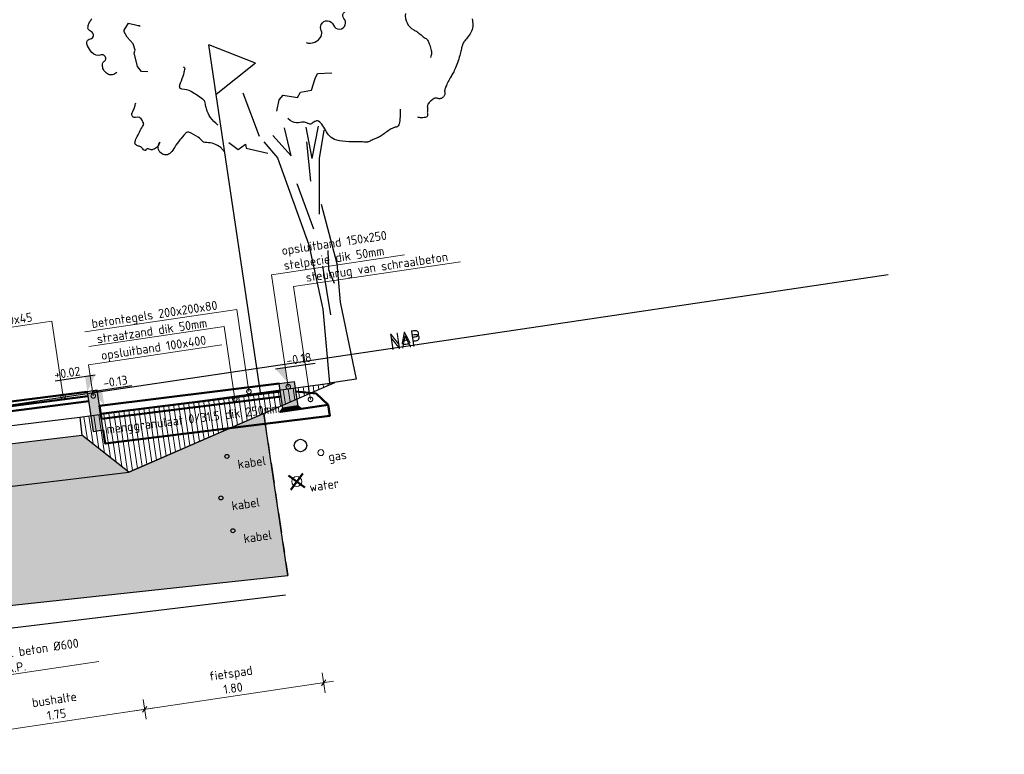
# Model space of a CAD drawing. Header units: metres. Extents: x 0 to 269924, y 0 to 933292.
# Tile 18 of 247: x 133884.04 to 133893.84, y 465777.38 to 465784.7. Entities that reach past the tile are written whole.
import ezdxf
from ezdxf import colors
from ezdxf.entities.mleader import LeaderData, LeaderLine
from ezdxf.lldxf.tags import DXFTag
from ezdxf.math import Vec2, Vec3

# ---------------------------------------------------------------- set-up
doc = ezdxf.new("R2010")
doc.units = ezdxf.units.M
doc.linetypes.add('AL-NAP_LIJN', pattern=[15.25, 12, -1.5, 0.25, -1.5])
doc.linetypes.add('XX-AFBREEK', pattern=[7, 4, -1, 1, -1])
for name, color, linetype, lineweight, true_color in [('B-OI-KL-GAS_LD-G', 40, 'KL-GAS-LD-N', 18, 0xffbf00), ('B-OI-KL-WATER-G', 5, 'KL-WATER-N', 18, 0x0000ff), ('B-WE-OG-TERREIN_ERF-SD', 150, 'Continuous', 25, 0x007fff), ('V-WE-KL-WATER-GD', 5, 'KL-WATER-V', 50, 0x0000ff)]:
    doc.layers.add(name, color=color, linetype=linetype, lineweight=lineweight, true_color=true_color)
for name, color, linetype, lineweight in [('B-WE-GR-BOOM-SD', 253, 'Continuous', 25), ('B-WE-GW-AFBREEKLIJN-GD', 7, 'XX-AFBREEK', 25), ('B-WE-GW-GROND-AD-50', 253, 'Continuous', 18), ('B-WE-KL-T18', 10, 'Continuous', 18), ('B-WE-MO-BODEM-AD-50', 253, 'Continuous', 18), ('B-WE-VH-VERHARDING-GD', 253, 'Continuous', 25), ('B-WE-VH-VERHARDING_FUNDERING-AD-50', 253, 'Continuous', 18), ('N-WE-RI-T18', 10, 'Continuous', 18), ('N-WE-VH-KANTOPSLUITING_OPSLUITBAND-SD', 150, 'Continuous', 25), ('N-WE-VH-M', 7, 'Continuous', 18), ('N-WE-VH-VERHARDING-GD', 7, 'Continuous', 50), ('N-WE-VH-VERHARDING-T18', 10, 'Continuous', 18), ('X-XX-AL-NAP-GD', 7, 'AL-NAP_LIJN', 25), ('X-XX-AL-NAP-T25', 7, 'Continuous', 25), ('X-XX-AL-PEILMAAT-SD', 7, 'Continuous', 25)]:
    doc.layers.add(name, color=color, linetype=linetype, lineweight=lineweight)
doc.layers.add('X-XX-AL-HULPLIJN-GD', color=30, linetype='Continuous', lineweight=25, plot=False)
doc.styles.add('NLCS-ISO', font='NLCS-ISO.ttf')
doc.styles.add('NLCS-ISO-M200-T18', font='NLCS-ISO.ttf', dxfattribs={"height": 0.36})
doc.styles.add('NLCS-ISO-M50-T18', font='NLCS-ISO.ttf', dxfattribs={"height": 0.09})
doc.styles.add('NLCS-ISO-M50-T25', font='NLCS-ISO.ttf', dxfattribs={"height": 0.125})
doc.styles.get("Standard").update_dxf_attribs({"font": 'romand.shx'})
tags = doc.linetypes.add('KL-GAS-LD-N', pattern='A,4,-1,[69,NLCS.SHX,S=0.5,R=0,X=0,Y=0],-1,4,-1,["L",Standard,S=1,R=0,X=0.25,Y=-0.5],-2', length=13).pattern_tags.tags
tags[18] = DXFTag(74, 10)
doc.linetypes.add('KL-WATER-N', pattern='A,7,-0.5,[168,NLCS.SHX,S=0.75,R=0,X=0.75,Y=0],-2', length=9.5)
doc.linetypes.add('KL-WATER-V', pattern='A,3.5,[24,NLCS.SHX,S=0.5,R=0,X=0,Y=0],3.5,-0.5,[168,NLCS.SHX,S=0.75,R=0,X=0.75,Y=0],-2', length=9.5)
doc.dimstyles.new('NLCS-M50-T18-SCHRAP_L2_H2', dxfattribs={"dimscale": 0.05, "dimtxt": 2.5, "dimasz": 1.008, "dimexe": 2, "dimexo": 2, "dimgap": 0.7, "dimtad": 1, "dimzin": 0, "dimdsep": 46, "dimtxsty": 'NLCS-ISO-M50-T18', "dimblk": 'OBLIQUE', "dimcen": 0, "dimdle": 2, "dimclrd": 256, "dimclre": 256, "dimclrt": 10, "dimazin": 0, "dimtfac": 1, "dimtdec": 3, "dimtofl": 0, "dimtmove": 0, "dimatfit": 3, "dimldrblk": 'OBLIQUE', "dimfxl": 2, "dimfxlon": 1, "dimtfillclr": 256, "dimtolj": 1, "dimtzin": 0, "dimlwd": -1, "dimlwe": -1, "dimarcsym": 0})

# ---------------------------------------------------------------- blocks, each defined once
blk = doc.blocks.new('SGR-BOOM_S01_I_ZIJ-D')
for p, q in [((-0.078, 3.821), (-0.118, 4.301)), ((0.263, 3.725), (0.24, 4.255)), ((-0.078, 3.821), (-0.325, 4.198)), ((0.263, 3.725), (0.447, 4.244)), ((0.381, 3.711), (0.528, 4.163)), ((-0.048, 3.356), (0.113, 2.572)), ((0.297, 2.179), (0.263, 1.868)), ((0.171, 1.937), (0.182, 1.119)), ((0.263, 1.868), (0.321, 1.626)), ((0.445, 0), (0, 0))]:
    blk.add_line(p, q)
for points in [[(-2.73, 5.619, -0.13726), (-2.808, 5.588, -0.181103), (-2.871, 5.604, -0.101937), (-2.929, 5.665, -0.1217), (-2.95, 5.732, -0.031179), (-2.95, 5.764, -0.041415), (-2.947, 5.788, -0.247446), (-2.917, 5.824, 0.211909), (-2.88, 5.862, 0.57629), (-2.944, 5.94, -0.298213), (-3.091, 6.005, -0.072479), (-3.146, 6.125, -0.144881), (-3.146, 6.191, -0.371124), (-3.083, 6.232, 0.387334), (-3.023, 6.273, 0.34255), (-3.06, 6.356, -0.37139), (-3.092, 6.436, -0.006859), (-3.083, 6.46, -0.038546), (-3.081, 6.464, -0.020688), (-3.072, 6.479, -0.008761), (-3.05, 6.511, -0.042179), (-3.011, 6.554, -0.0657)], [(2.147, 5.88, 0.311295), (2.241, 5.59, 0.013408), (2.271, 5.568, -0.0379), (2.282, 5.56, -0.010602), (2.339, 5.504, -0.026927), (2.36, 5.48, -0.023313), (2.369, 5.467, 0.018302), (2.381, 5.452, 0.109191), (2.408, 5.428, -0.114091), (2.435, 5.405, -0.07496), (2.444, 5.388, -0.022301), (2.463, 5.324, -0.043297), (2.477, 5.23, -0.053082), (2.475, 5.152, -0.073734), (2.469, 5.134, -0.032843), (2.449, 5.096)], [(0.446, 5.644, 0.171526), (0.588, 5.631, 0.171526), (0.707, 5.709, 0.239798), (0.724, 5.804, -0.227236), (0.739, 5.905, -0.666529), (0.937, 5.864, 0.726468), (1.131, 5.84, 0.263269), (1.123, 5.95, -0.359589), (1.131, 6.035, -0.135967), (1.21, 6.08, 0.095213), (1.327, 6.133, 0.060587), (1.436, 6.233, 0.057857), (1.522, 6.362)], [(-1.203, 4.507, -0.072887), (-1.303, 4.649, -0.080286), (-1.35, 4.8, -0.058621), (-1.353, 4.881, 0.116876), (-1.359, 4.922, 0.104083), (-1.391, 4.971, 0.026813), (-1.558, 5.119, 0.129639), (-1.703, 5.182, -0.416389), (-1.736, 5.228, -0.105912), (-1.712, 5.289, 0.043591), (-1.638, 5.426, 0.004224), (-1.607, 5.497, 0.029199), (-1.604, 5.508, 0.213879), (-1.605, 5.518, 0.069343), (-1.624, 5.541)], [(-1.166, 4.055, 0.036784), (-1.192, 4.108, 0.072313), (-1.21, 4.132, 0.068127), (-1.316, 4.208, 0.075473), (-1.426, 4.246, 0.033705), (-1.447, 4.249, -0.057462), (-1.46, 4.251, -0.197945), (-1.493, 4.278, 0.082036), (-1.555, 4.356, 0.052126), (-1.697, 4.459, 0.251473), (-1.736, 4.461, 0.059835), (-1.756, 4.447, 0.010142), (-1.863, 4.354, 0.038399), (-1.963, 4.248, -0.049754), (-2.042, 4.168, -0.415767), (-2.203, 4.183, -0.365967), (-2.201, 4.362, -0.002133), (-2.196, 4.368, -0.07961), (-2.195, 4.368, -0.7436), (-2.195, 4.367, -0.008654), (-2.208, 4.342, -0.121887), (-2.25, 4.296, -0.089292), (-2.327, 4.262, -0.250646), (-2.385, 4.277, 0.317592), (-2.434, 4.284, 0.160208), (-2.446, 4.271, -0.29699), (-2.455, 4.266, -0.277841), (-2.48, 4.283, 0.117864), (-2.523, 4.335, 0.060549), (-2.569, 4.361, -0.10853), (-2.593, 4.379, -0.137156), (-2.604, 4.401, -0.124668), (-2.602, 4.428, -0.068553), (-2.58, 4.473, -0.015893), (-2.457, 4.647, -0.012888), (-2.43, 4.68, 0.027707), (-2.418, 4.696, 0.193486), (-2.416, 4.708, 0.035542), (-2.431, 4.769, 0.359392), (-2.532, 4.832, -0.590523), (-2.583, 4.902, -0.035503), (-2.554, 4.953, 0.029287), (-2.519, 5.015, 0.006452), (-2.506, 5.042, 0.006358), (-2.493, 5.071)]]:
    blk.add_lwpolyline(points, format="xyb")
at = {"flags": 128}
for points in [[(-2.221, 5.549), (-2.326, 5.57), (-2.376, 5.66), (-2.396, 5.894), (-2.374, 5.937), (-2.391, 6.047), (-2.473, 6.17), (-2.511, 6.262), (-2.509, 6.292), (-2.417, 6.396), (-2.265, 6.334), (-2.249, 6.332), (-2.235, 6.319)], [(-0.203, 4.589), (-0.136, 4.773), (-0.057, 4.835), (0.169, 4.763), (0.233, 4.843), (0.417, 4.85), (0.509, 5.032), (0.556, 5.111), (0.793, 5.087)], [(-0.549, 4.218), (-0.712, 4.969)], [(-1.067, 4.195), (-0.93, 4.058), (-0.793, 4.127), (-0.793, 4.058), (-0.449, 3.92)], [(-0.491, 4.121), (-0.303, 3.821), (-0.003, 2.319), (0.072, 1.229), (0, 0)], [(0.185, 3.361), (0.218, 4.013)], [(0.25, 2.798), (0.381, 3.711)], [(0.298, 2.957), (0.411, 1.943), (0.373, 1.304), (0.445, 0)]]:
    blk.add_lwpolyline(points, dxfattribs=at)
for points in [[(3.229, 5.627), (3.228, 5.603), (3.227, 5.578), (3.225, 5.552), (3.222, 5.527), (3.217, 5.502), (3.21, 5.477), (3.2, 5.453), (3.188, 5.43), (3.173, 5.408), (3.156, 5.387), (3.138, 5.367), (3.119, 5.349), (3.101, 5.332), (3.084, 5.316), (3.068, 5.301), (3.054, 5.288), (3.042, 5.276), (3.032, 5.265), (3.023, 5.254), (3.015, 5.243), (3.008, 5.232), (3.002, 5.22), (2.995, 5.208), (2.989, 5.194), (2.983, 5.178), (2.977, 5.162), (2.97, 5.144), (2.963, 5.124), (2.954, 5.103), (2.945, 5.08), (2.934, 5.055), (2.922, 5.029), (2.908, 5.001), (2.894, 4.973), (2.879, 4.945), (2.864, 4.918), (2.849, 4.891), (2.834, 4.866), (2.82, 4.844), (2.807, 4.823), (2.795, 4.806), (2.782, 4.79), (2.771, 4.775), (2.759, 4.76), (2.747, 4.746), (2.735, 4.73), (2.722, 4.714), (2.708, 4.696), (2.694, 4.677), (2.68, 4.657), (2.666, 4.637), (2.653, 4.617), (2.641, 4.598), (2.63, 4.581), (2.621, 4.565), (2.614, 4.551), (2.608, 4.54), (2.605, 4.53), (2.602, 4.521), (2.6, 4.513), (2.599, 4.506), (2.599, 4.499), (2.599, 4.492), (2.598, 4.484), (2.598, 4.476), (2.596, 4.468), (2.595, 4.46), (2.592, 4.452), (2.588, 4.444), (2.583, 4.436), (2.576, 4.428), (2.568, 4.421), (2.558, 4.414), (2.548, 4.409), (2.537, 4.404), (2.525, 4.4), (2.514, 4.397), (2.503, 4.396), (2.493, 4.396), (2.484, 4.399), (2.476, 4.402), (2.469, 4.406), (2.461, 4.41), (2.453, 4.414), (2.444, 4.416), (2.433, 4.417), (2.421, 4.416), (2.408, 4.413), (2.392, 4.407), (2.376, 4.399), (2.36, 4.39), (2.343, 4.38), (2.328, 4.37), (2.315, 4.359), (2.303, 4.348), (2.294, 4.337), (2.288, 4.327), (2.283, 4.318), (2.28, 4.308), (2.278, 4.299), (2.277, 4.29), (2.276, 4.28), (2.275, 4.27), (2.274, 4.26), (2.272, 4.25), (2.27, 4.239), (2.268, 4.228), (2.266, 4.217), (2.264, 4.207), (2.263, 4.196), (2.262, 4.186), (2.262, 4.176), (2.263, 4.167), (2.262, 4.158), (2.261, 4.151), (2.258, 4.144), (2.253, 4.138), (2.245, 4.133), (2.233, 4.129), (2.218, 4.127), (2.199, 4.127), (2.179, 4.127), (2.158, 4.129), (2.138, 4.132), (2.12, 4.137), (2.105, 4.142), (2.094, 4.149)], [(1.828, 4.321), (1.827, 4.311), (1.824, 4.291), (1.819, 4.265), (1.813, 4.234), (1.806, 4.201), (1.799, 4.167), (1.79, 4.135), (1.782, 4.108), (1.773, 4.085), (1.764, 4.068), (1.755, 4.056), (1.745, 4.048), (1.736, 4.042), (1.727, 4.039), (1.718, 4.038), (1.709, 4.037), (1.7, 4.037), (1.691, 4.036), (1.681, 4.035), (1.671, 4.033), (1.659, 4.03), (1.647, 4.027), (1.632, 4.021), (1.615, 4.014), (1.596, 4.006), (1.576, 3.995), (1.554, 3.984), (1.531, 3.973), (1.509, 3.961), (1.487, 3.95), (1.466, 3.94), (1.448, 3.931), (1.431, 3.924), (1.416, 3.918), (1.403, 3.913), (1.391, 3.91), (1.379, 3.907), (1.366, 3.904), (1.354, 3.901), (1.34, 3.897), (1.325, 3.893), (1.308, 3.888), (1.291, 3.883), (1.274, 3.878), (1.258, 3.873), (1.243, 3.869), (1.229, 3.865), (1.217, 3.863), (1.208, 3.861), (1.2, 3.861), (1.192, 3.862), (1.182, 3.864), (1.17, 3.867), (1.152, 3.871), (1.129, 3.876), (1.098, 3.882), (1.059, 3.888), (1.014, 3.895), (0.963, 3.904), (0.91, 3.913), (0.857, 3.925), (0.805, 3.937), (0.756, 3.951), (0.713, 3.968), (0.677, 3.986), (0.648, 4.006), (0.625, 4.027), (0.606, 4.051), (0.59, 4.075), (0.577, 4.101), (0.565, 4.128), (0.554, 4.156), (0.542, 4.184), (0.53, 4.213), (0.517, 4.24), (0.503, 4.265), (0.489, 4.288), (0.475, 4.307), (0.46, 4.322), (0.444, 4.331), (0.428, 4.335), (0.413, 4.334), (0.397, 4.329), (0.381, 4.322), (0.365, 4.314), (0.35, 4.306), (0.336, 4.3), (0.322, 4.297), (0.309, 4.298), (0.297, 4.303), (0.285, 4.31), (0.272, 4.318), (0.258, 4.327), (0.242, 4.335), (0.224, 4.342), (0.204, 4.346), (0.18, 4.347), (0.154, 4.347), (0.126, 4.348), (0.095, 4.352), (0.063, 4.362), (0.029, 4.378), (-0.005, 4.405), (-0.04, 4.444)]]:
    blk.add_lwpolyline(points)
blk = doc.blocks.new('SOG-ERFGRENS_RECHTS-D')
for p, q in [((0.433, 3.25), (0, 3.5)), ((0, 3), (0, 3.5)), ((0.433, 3.25), (0, 3)), ((0, 0), (0, 3))]:
    blk.add_line(p, q)
blk = doc.blocks.new('PROFIEL 12')
at = {"layer": 'B-WE-GW-GROND-AD-50'}
h = blk.add_hatch(dxfattribs=at)
h.set_pattern_fill('AGW-GROND_TEELAARDE-SO', color=256, scale=0.05, angle=-8.45277, pattern_type=2)
h.set_pattern_definition([(90, (836.693523, -411.20109), (-0.05, 3e-17), [])])
h.paths.add_polyline_path([(12.6078, -0.8374), (13.0094, -0.3998), (13.0035, -0.2606), (12.9097, -0.2606), (12.9097, -0.2184), (11.8331, -0.2), (9.8644, -0.2)])
h.paths.add_polyline_path([(24.3254, -0.25), (21.7654, -0.22), (21.7604, -0.3999), (22.1687, -0.8314)])
at = {"layer": 'B-WE-MO-BODEM-AD-50'}
h = blk.add_hatch(dxfattribs=at)
h.set_pattern_fill('AMO-BODEM_ZAND-SO', color=256, scale=0.05, pattern_type=2)
h.set_pattern_definition([(37.499999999, (-135680.35612, -466814.10127), (-0.003149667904, 0.096341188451), [0, -0.076, 0, -0.085, 0, -0.08125]), (7.5, (-135680.35612, -466814.10127), (0.088488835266, 0.14110730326), [0, -0.041, 0, -0.0685, 0, -0.02625]), (327.499999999, (-135680.41762, -466814.10127), (0.155707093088, 0.000282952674), [0, -0.025, 0, -0.09, 0, -0.1175]), (317.5, (-135680.41762, -466814.10127), (0.15030633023, 0.043883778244), [0, -0.0125, 0, -0.059, 0, -0.0675])])
h.paths.add_polyline_path([(14.8878, -0.7398), (12.6078, -0.8374), (11.2361, -0.5187), (11.2361, -2.296), (16.7498, -1.8076), (23.5802, -2.0817), (23.5802, -0.4509), (22.1687, -0.8314), (19.9417, -0.7698), (17.4107, -0.7001)])
at = {"layer": 'B-WE-VH-VERHARDING_FUNDERING-AD-50'}
h = blk.add_hatch(dxfattribs=at)
h.set_pattern_fill('AVH-FUNDERING_02-SO', color=256, scale=0.25, pattern_type=2)
h.set_pattern_definition([(360, (-2320.98823, -282.56827), (0.25, 0.25), [0.03125, -0.21875]), (90, (-2320.98823, -282.56827), (-0.25, 0.25), [0.03125, -0.21875]), (135, (-2320.95698, -282.56827), (-0.25, 5e-12), [0.044194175, -0.309359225]), (360, (-2320.95698, -282.42765), (0.25, 0.25), [0.03125, -0.21875]), (45, (-2320.94136, -282.44327), (5e-12, 0.25), [0.022097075, -0.3314563]), (135, (-2320.94136, -282.44327), (-0.25, 5e-12), [0.022097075, -0.3314563]), (360, (-2320.86323, -282.36515), (0.25, 0.25), [0.044194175, -0.205805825]), (45, (-2320.86323, -282.36515), (5e-12, 0.25), [0.03125, -0.3223034]), (135, (-2320.81904, -282.36515), (-0.25, 5e-12), [0.03125, -0.3223034]), (90, (-2320.81636, -282.50577), (-0.25, 0.25), [0.03125, -0.21875]), (45, (-2320.81636, -282.50577), (5e-12, 0.25), [0.022097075, -0.3314563]), (135, (-2320.80073, -282.49015), (-0.25, 5e-12), [0.022097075, -0.3314563]), (360, (-2320.95698, -282.50577), (0.25, 0.25), [0.015625, -0.209375]), (360, (-2320.76948, -282.44327), (0.25, 0.25), [0.015625, -0.209375]), (90, (-2320.8476, -282.41202), (-0.25, 0.25), [0.015625, -0.209375]), (135, (-2320.81636, -282.55265), (-0.25, 5e-12), [0.022097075, -0.3314563]), (135, (-2320.92573, -282.38077), (-0.25, 5e-12), [0.022097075, -0.3314563]), (45, (-2320.87104, -282.48624), (5e-12, 0.25), [0.022097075, -0.3314563]), (90, (-2320.9023, -282.53702), (-0.25, 0.25), [0.00390625, -0.24609375]), (90, (-2320.89057, -282.43155), (-0.25, 0.25), [0.00390625, -0.24609375]), (90, (-2320.77339, -282.38859), (-0.25, 0.25), [0.00390625, -0.24609375]), (90, (-2320.76948, -282.5214), (-0.25, 0.25), [0.00390625, -0.24609375])])
h.paths.add_polyline_path([(17.4132, -0.28), (14.8755, -0.3199), (13.0094, -0.3998), (12.6078, -0.8374), (14.8878, -0.7398), (17.4107, -0.7001), (19.9417, -0.7698), (22.1687, -0.8314), (21.7604, -0.3999), (19.9533, -0.3499)])
for centre, radius in [((23.8954, -0.82), 0.0625), ((23.1554, -0.82), 0.02), ((23.0354, -1.22), 0.02), ((23.1054, -1.56), 0.02)]:
    blk.add_circle(centre, radius)
at = {"layer": 'B-OI-KL-GAS_LD-G'}
blk.add_circle((24.0854, -0.92), 0.03, dxfattribs=at)
at = {"layer": 'B-OI-KL-WATER-G'}
blk.add_circle((23.8054, -1.17), 0.05, dxfattribs=at)
blk.add_circle((23.8054, -1.17), 0.05, dxfattribs=at)
blk.add_circle((23.8054, -1.17), 0.05, dxfattribs=at)
at = {"layer": 'B-WE-GW-AFBREEKLIJN-GD', "ltscale": 0.05}
blk.add_lwpolyline([(23.5802, -0.4509), (23.5802, -2.0817)], dxfattribs=at)
at = {"layer": 'B-WE-VH-VERHARDING-GD'}
for points in [[(13.0017, -0.22), (14.8702, -0.14), (17.4142, -0.1), (19.9582, -0.17), (21.7654, -0.22)], [(13.0094, -0.3998), (14.8755, -0.3199), (17.4132, -0.28), (19.9533, -0.3499), (21.7604, -0.3999)], [(21.7654, -0.22), (21.7604, -0.3999)], [(21.7654, -0.22), (24.3254, -0.25)], [(22.1687, -0.8314), (24.3254, -0.25)], [(22.1687, -0.8314), (21.7604, -0.3999)], [(12.6078, -0.8374), (14.8878, -0.7398), (17.4107, -0.7001), (19.9417, -0.7698), (22.1687, -0.8314)]]:
    blk.add_lwpolyline(points, dxfattribs=at)
at = {"layer": 'V-WE-KL-WATER-GD'}
for points in [[(23.7347, -1.2407), (23.8761, -1.0993)], [(23.8761, -1.2407), (23.7347, -1.0993)]]:
    blk.add_lwpolyline(points, dxfattribs=at)
at = {"layer": 'X-XX-AL-HULPLIJN-GD'}
for points in [[(12.6078, -0.8374), (11.2361, -0.5187), (11.2361, -2.296), (16.7498, -1.8076), (23.5802, -2.0817), (23.5802, -0.4509), (22.1687, -0.8314)], [(11.269, -2.296), (14.9288, -2.1393), (17.4024, -2.1004), (19.9032, -2.1692), (23.5294, -2.2696)]]:
    blk.add_lwpolyline(points, dxfattribs=at)
at = {"layer": 'X-XX-AL-NAP-GD'}
blk.add_lwpolyline([(29.9287, 0), (4.6947, 0)], dxfattribs=at)
at = {"layer": 'B-WE-GR-BOOM-SD', "xscale": 0.6, "yscale": 0.6, "zscale": 0.5}
blk.add_blockref('SGR-BOOM_S01_I_ZIJ-D', (24.2725, -0.2484), dxfattribs=at)
at = {"layer": 'B-WE-OG-TERREIN_ERF-SD'}
blk.add_blockref('SOG-ERFGRENS_RECHTS-D', (23.5802, -0.2413), dxfattribs=at)
at = {"layer": 'B-WE-KL-T18', "char_height": 0.09, "attachment_point": 3, "style": 'NLCS-ISO-M50-T18'}
for s, insert in [('kabel', (23.5312, -0.8699)), ('gas', (24.3348, -0.9296)), ('kabel', (23.4112, -1.2699)), ('water', (24.2163, -1.201)), ('kabel', (23.4812, -1.6099))]:
    blk.add_mtext_dynamic_manual_height_columns(s, width=1.034148, gutter_width=12.5, heights=[0], dxfattribs=dict(at, insert=insert))
at = {"layer": 'X-XX-AL-NAP-T25', "insert": (25.2353, 0.15), "char_height": 0.125, "attachment_point": 3, "style": 'NLCS-ISO-M50-T25'}
blk.add_mtext_dynamic_manual_height_columns('NAP', width=4.435893, gutter_width=0.625, heights=[0], dxfattribs=at)
blk = doc.blocks.new('SAL-PEILMAAT_INFRACAD_H01-SOD')
blk.add_line((-2, 3), (6, 3))
blk.add_solid([(-2, 3), (0, 3), (0, 0)])
at = {"style": 'NLCS-ISO'}
blk.add_attdef('...', (0.4, 3.4), '', height=1.8, dxfattribs=at)
blk = doc.blocks.new('_DotSmall')
at = {"color": 0, "linetype": 'ByBlock', "const_width": 0.5}
blk.add_lwpolyline([(-0.0625, 0, 1), (0.0625, 0, 1)], format="xyb", close=True, dxfattribs=at)
blk = doc.blocks.new('_Oblique')
at = {"color": 0, "linetype": 'ByBlock', "lineweight": -2}
blk.add_line((-0.5, -0.5), (0.5, 0.5), dxfattribs=at)
blk = doc.blocks.new('*D358')
at = {"layer": 'Defpoints', "color": 0, "transparency": 16777216}
for p in [(133884.8167, 465781.0081), (133883.1087, 465780.5966), (133883.5577, 465777.5746)]:
    blk.add_point(p, dxfattribs=at)
at = {"layer": 'N-WE-VH-M', "transparency": 16777216}
for p, q in [((133885.274, 465777.9308), (133885.3034, 465777.7329)), ((133885.3876, 465777.8466), (133883.4588, 465777.5599)), ((133883.543, 465777.6735), (133883.5724, 465777.4757))]:
    blk.add_line(p, q, dxfattribs=at)
at = {"layer": 'N-WE-VH-M', "transparency": 16777216, "xscale": 0.0504, "yscale": 0.0504, "zscale": 0.0504}
for p, rotation in [((133885.2887, 465777.8319), 8.452767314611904), ((133883.5577, 465777.5746), 188.4527673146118)]:
    blk.add_blockref('_Oblique', p, dxfattribs=dict(at, rotation=rotation))
at = {"layer": 'N-WE-VH-M', "color": 10, "transparency": 16777216, "insert": (133884.4005, 465777.8565), "char_height": 0.09, "attachment_point": 5, "rotation": 8.45277, "style": 'NLCS-ISO-M50-T18'}
blk.add_mtext('\\A1;bushalte \\P1.75', dxfattribs=at)
blk = doc.blocks.new('*U405')
blk.add_hatch(color=8).paths.add_polyline_path([(-0.15, -0.25), (0, -0.25), (0, 0), (-0.15, 0)])
at = {"layer": 'N-WE-VH-VERHARDING-GD', "linetype": 'Continuous'}
h = blk.add_hatch(dxfattribs=at)
h.set_pattern_fill('ANSI31', color=256, scale=0.005, angle=45, style=0)
h.set_pattern_definition([(90, (89116.596445, 436374.820416), (-0.015875, 3e-18), [])])
h.paths.add_polyline_path([(-0.15, -0.25), (0, -0.25), (0.03, -0.28), (-0.18, -0.28)])
at = {"flags": 128}
blk.add_lwpolyline([(-0.15, -0.25), (0, -0.25), (0, 0), (-0.15, 0)], close=True, dxfattribs=at)
at = {"layer": 'N-WE-VH-VERHARDING-GD', "linetype": 'Continuous'}
for p, q in [((-0.45, -0.28), (-0.35, -0.15)), ((-0.35, -0.15), (-0.15, -0.1)), ((-0.18, -0.28), (-0.45, -0.28))]:
    blk.add_line(p, q, dxfattribs=at)
at = {"layer": 'N-WE-VH-VERHARDING-GD', "linetype": 'Continuous', "flags": 128}
blk.add_lwpolyline([(-0.15, -0.25), (0, -0.25), (0.03, -0.28), (-0.18, -0.28)], close=True, dxfattribs=at)
blk = doc.blocks.new('*D363')
at = {"layer": 'Defpoints', "color": 0, "transparency": 16777216}
for p in [(133886.6267, 465781.0739), (133884.8396, 465780.8538), (133887.0692, 465778.0964)]:
    blk.add_point(p, dxfattribs=at)
at = {"layer": 'N-WE-VH-M', "transparency": 16777216}
for p, q in [((133885.1898, 465777.8172), (133887.1681, 465778.1111)), ((133887.0545, 465778.1954), (133887.0839, 465777.9975)), ((133885.274, 465777.9308), (133885.3034, 465777.7329))]:
    blk.add_line(p, q, dxfattribs=at)
at = {"layer": 'N-WE-VH-M', "transparency": 16777216, "xscale": 0.0504, "yscale": 0.0504, "zscale": 0.0504}
for p, rotation in [((133887.0692, 465778.0964), 8.452767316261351), ((133885.2887, 465777.8319), 188.4527673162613)]:
    blk.add_blockref('_Oblique', p, dxfattribs=dict(at, rotation=rotation))
at = {"layer": 'N-WE-VH-M', "color": 10, "transparency": 16777216, "insert": (133886.1562, 465778.1175), "char_height": 0.09, "attachment_point": 5, "rotation": 8.45277, "style": 'NLCS-ISO-M50-T18'}
blk.add_mtext('\\A1;fietspad\\P1.80', dxfattribs=at)
blk = doc.blocks.new('N-SVH-KANTOPSLUITING_OPSLUITBAND_100X400-D')
blk.add_hatch(color=8).paths.add_polyline_path([(-0.1, -0.4), (0, -0.4), (0, 0), (-0.1, 0)])
at = {"flags": 128}
blk.add_lwpolyline([(-0.1, -0.4), (0, -0.4), (0, 0), (-0.1, 0)], close=True, dxfattribs=at)

msp = doc.modelspace()

# ---------------------------------------------------------------- block references
at = {"layer": 'N-WE-VH-KANTOPSLUITING_OPSLUITBAND-SD', "rotation": 8.452767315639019}
msp.add_blockref('PROFIEL 12', (133863.0818, 465777.7569), dxfattribs=at)

# ---------------------------------------------------------------- next in the draw order: linework, layer by layer
at = {"layer": 'N-WE-VH-VERHARDING-GD'}
for p, q in [((133884.7178, 465780.9932), (133883.5174, 465780.8393)), ((133884.7244, 465780.9487), (133883.5231, 465780.7947)), ((133884.7318, 465780.8992), (133883.5295, 465780.7451))]:
    msp.add_line(p, q, dxfattribs=at)
for points in [[(133884.8396, 465780.8538), (133886.6267, 465781.0739)], [(133884.8514, 465780.7747), (133886.6385, 465780.9947)], [(133884.8588, 465780.7252), (133886.6458, 465780.9453)], [(133884.8396, 465780.8538), (133884.8588, 465780.7252)], [(133884.8755, 465780.6124), (133884.8955, 465780.4778), (133887.1293, 465780.7529), (133887.113, 465780.8631)]]:
    msp.add_lwpolyline(points, dxfattribs=at)

# ---------------------------------------------------------------- next in the draw order: block references
at = {"layer": 'N-WE-VH-KANTOPSLUITING_OPSLUITBAND-SD', "xscale": -1, "rotation": 8.452767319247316}
msp.add_blockref('*U405', (133886.6267, 465781.0739), dxfattribs=at)
at = {"layer": 'N-WE-VH-KANTOPSLUITING_OPSLUITBAND-SD', "rotation": 8.452767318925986}
msp.add_blockref('N-SVH-KANTOPSLUITING_OPSLUITBAND_100X400-D', (133884.8167, 465781.0081), dxfattribs=at)
at = {"layer": 'X-XX-AL-PEILMAAT-SD', "xscale": 0.05, "yscale": 0.05, "zscale": 0.05, "rotation": 8.452767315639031}
for p, values in [((133886.7104, 465781.0863), {'...': '-0.18'}), ((133884.886, 465780.8615), {'...': '-0.13'})]:
    msp.add_blockref('SAL-PEILMAAT_INFRACAD_H01-SOD', p, dxfattribs=at).add_auto_attribs(values)
at = {"layer": 'X-XX-AL-PEILMAAT-SD'}
ref = msp.add_blockref('SAL-PEILMAAT_INFRACAD_H01-SOD', (133884.7177, 465780.9942), dxfattribs=dict(at, xscale=-0.05000000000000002, yscale=0.05, zscale=0.05, rotation=8.452767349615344))
ref.add_attrib('...', '+0.02', (133884.3969, 465781.1184), dxfattribs={"layer": '0', "height": 0.09, "rotation": 8.45277, "style": 'NLCS-ISO'})

# ---------------------------------------------------------------- next in the draw order: texts
at = {"layer": 'N-WE-VH-VERHARDING-T18', "insert": (133885.772, 465780.7117), "char_height": 0.09, "attachment_point": 5, "rotation": 7.02067, "style": 'NLCS-ISO-M50-T18'}
msp.add_mtext_dynamic_manual_height_columns('menggranulaat 0/31.5 dik 250mm', width=2.079466, gutter_width=0.45, heights=[0], dxfattribs=at)
at = {"layer": 'X-XX-AL-NAP-T25', "insert": (133888.0268, 465781.5751), "char_height": 0.125, "attachment_point": 3, "rotation": 8.45277, "style": 'NLCS-ISO-M50-T25'}
msp.add_mtext_dynamic_manual_height_columns('NAP', width=4.435893, gutter_width=0.625, heights=[0], dxfattribs=at)

# ---------------------------------------------------------------- next in the draw order: dimensions: what is measured, and where the dimension line sits
at = {"layer": 'N-WE-VH-M'}
for base, p1, p2, angle, text, picture, middle in [((133887.0692, 465778.0964), (133884.8396, 465780.8538), (133886.6267, 465781.0739), 8.45277, 'fietspad\\P<>', '*D363', (133886.1562, 465778.1175)), ((133883.5577, 465777.5746), (133884.8167, 465781.0081), (133883.1087, 465780.5966), 188.45277, 'bushalte \\P<>', '*D358', (133884.4005, 465777.8565))]:
    dim = msp.add_linear_dim(base=base, p1=p1, p2=p2, angle=angle, text=text, dimstyle='NLCS-M50-T18-SCHRAP_L2_H2', dxfattribs=at)
    dim.commit()
    dim.dimension.update_dxf_attribs({"geometry": picture, "text_midpoint": middle})

# ---------------------------------------------------------------- next in the draw order: leaders
at = {"layer": 'N-WE-RI-T18'}
ml = msp.add_multileader_mtext('Standard', dxfattribs=at)
ml.set_content('hemelwaterriool beton %%C600\\Pb.o.b. -2.36 N.A.P.', color=256, style='NLCS-ISO-M50-T18')
ml.set_leader_properties(color=256, linetype='ByLayer', lineweight=-1)
ml.set_arrow_properties(name='DOTSMALL')
ml.build(insert=Vec2(0, 0))
ml.multileader.update_dxf_attribs({"text_left_attachment_type": 5, "text_right_attachment_type": 5, "dogleg_length": 0.09, "arrow_head_size": 0.09})
ctx = ml.context
ctx.base_point, ctx.char_height, ctx.arrow_head_size, ctx.landing_gap_size, ctx.plane_origin, ctx.plane_x_axis, ctx.plane_y_axis = Vec3(133883.144, 465778.0581), 0.09, 0.09, 0.045, Vec3(133882.1498, 465778.2047), Vec3(0.989137, 0.146994), Vec3(-0.146994, 0.989137)
ctx.left_attachment, ctx.right_attachment = 5, 5
notes = []
notes.append((ctx, [(0, (1, 1, 0), (133883.055, 465778.0449), (0.989137, 0.146994), 0.09, [(0, [(133882.1057, 465778.5014)], 0, [])])]))
ctx.mtext.insert, ctx.mtext.text_direction, ctx.mtext.flow_direction = Vec3(133883.1506, 465778.3199), Vec3(0.989137, 0.146994), 5
at = {"layer": 'N-WE-VH-VERHARDING-T18'}
ml = msp.add_multileader_mtext('Standard', dxfattribs=at)
ml.set_content('', color=256, style='NLCS-ISO-M200-T18')
ml.set_leader_properties(color=256, linetype='ByLayer', lineweight=-1)
ml.build(insert=Vec2(0, 0))
ml.multileader.update_dxf_attribs({"has_dogleg": 0, "text_left_attachment_type": 5, "text_right_attachment_type": 5, "dogleg_length": 0.36, "arrow_head_size": 0.36})
ctx = ml.context
ctx.base_point, ctx.char_height, ctx.arrow_head_size, ctx.landing_gap_size, ctx.plane_origin = Vec3(135697.3918, 466805.7659), 0.36, 0.36, 0.18, Vec3(135695.6966, 466805.1889)
ctx.left_attachment, ctx.right_attachment = 5, 5
notes.append((ctx, [(0, (0, 0, 0), (0, 0), (1, 0), 1, [])]))
ctx.mtext.insert, ctx.mtext.rotation, ctx.mtext.flow_direction = Vec3(135697.5718, 466806.1259), -0.147529, 5
ml = msp.add_multileader_mtext('Standard', dxfattribs=at)
ml.set_content('opsluitband 150x250\\Pstelpecie dik 50mm', color=256, style='NLCS-ISO-M50-T18')
ml.set_leader_properties(color=256, linetype='ByLayer', lineweight=-1)
ml.set_arrow_properties(name='DOTSMALL')
ml.build(insert=Vec2(0, 0))
ml.multileader.update_dxf_attribs({"text_left_attachment_type": 5, "text_right_attachment_type": 5, "dogleg_length": 0.09, "arrow_head_size": 0.09})
ctx = ml.context
ctx.base_point, ctx.char_height, ctx.arrow_head_size, ctx.landing_gap_size, ctx.plane_origin, ctx.plane_x_axis, ctx.plane_y_axis = Vec3(133886.6379, 465782.1712), 0.09, 0.09, 0.045, Vec3(133884.7319, 465780.7965), Vec3(0.989137, 0.146994), Vec3(-0.146994, 0.989137)
ctx.left_attachment, ctx.right_attachment = 5, 5
notes.append((ctx, [(0, (1, 1, 0), (133886.5489, 465782.158), (0.989137, 0.146994), 0.09, [(0, [(133886.7168, 465781.0435)], 0, [])])]))
ctx.mtext.insert, ctx.mtext.text_direction, ctx.mtext.flow_direction = Vec3(133886.6431, 465782.4419), Vec3(0.989137, 0.146994), 5
ml = msp.add_multileader_mtext('Standard', dxfattribs=at)
ml.set_content('steunrug van schraalbeton', color=256, style='NLCS-ISO-M50-T18')
ml.set_leader_properties(color=256, linetype='ByLayer', lineweight=-1)
ml.set_arrow_properties(name='DOTSMALL')
ml.build(insert=Vec2(0, 0))
ml.multileader.update_dxf_attribs({"text_left_attachment_type": 5, "text_right_attachment_type": 5, "dogleg_length": 0.09, "arrow_head_size": 0.09})
ctx = ml.context
ctx.base_point, ctx.char_height, ctx.arrow_head_size, ctx.landing_gap_size, ctx.plane_origin, ctx.plane_x_axis, ctx.plane_y_axis = Vec3(133886.8578, 465782.0522), 0.09, 0.09, 0.045, Vec3(133885.4531, 465780.7393), Vec3(0.989137, 0.146994), Vec3(-0.146994, 0.989137)
ctx.left_attachment, ctx.right_attachment = 5, 5
notes.append((ctx, [(0, (1, 1, 0), (133886.7687, 465782.039), (0.989137, 0.146994), 0.09, [(0, [(133886.9378, 465780.9168)], 0, [])])]))
ctx.mtext.insert, ctx.mtext.text_direction, ctx.mtext.flow_direction = Vec3(133886.8851, 465782.1746), Vec3(0.989137, 0.146994), 5
ml = msp.add_multileader_mtext('Standard', dxfattribs=at)
ml.set_content('betontegels 200x200x80', color=256, style='NLCS-ISO-M50-T18')
ml.set_leader_properties(color=256, linetype='ByLayer', lineweight=-1)
ml.set_arrow_properties(name='DOTSMALL')
ml.build(insert=Vec2(0, 0))
ml.multileader.update_dxf_attribs({"text_left_attachment_type": 5, "text_right_attachment_type": 5, "dogleg_length": 0.09, "arrow_head_size": 0.09})
ctx = ml.context
ctx.base_point, ctx.char_height, ctx.arrow_head_size, ctx.landing_gap_size, ctx.plane_origin, ctx.plane_x_axis, ctx.plane_y_axis = Vec3(133884.7261, 465781.5927), 0.09, 0.09, 0.045, Vec3(133886.1955, 465780.6784), Vec3(0.989137, 0.146994), Vec3(-0.146994, 0.989137)
ctx.left_attachment, ctx.right_attachment = 5, 5
notes.append((ctx, [(0, (1, 1, 0), (133886.2038, 465781.8123), (-0.989137, -0.146994), 0.09, [(0, [(133886.3252, 465780.9956)], 0, [])])]))
ctx.mtext.insert, ctx.mtext.text_direction, ctx.mtext.flow_direction = Vec3(133884.7534, 465781.7151), Vec3(0.989137, 0.146994), 5
ml = msp.add_multileader_mtext('Standard', dxfattribs=at)
ml.set_content('betontegels 300x300x45', color=256, style='NLCS-ISO-M50-T18')
ml.set_leader_properties(color=256, linetype='ByLayer', lineweight=-1)
ml.set_arrow_properties(name='DOTSMALL')
ml.build(insert=Vec2(0, 0))
ml.multileader.update_dxf_attribs({"text_left_attachment_type": 5, "text_right_attachment_type": 5, "dogleg_length": 0.09, "arrow_head_size": 0.09})
ctx = ml.context
ctx.base_point, ctx.char_height, ctx.arrow_head_size, ctx.landing_gap_size, ctx.plane_origin, ctx.plane_x_axis, ctx.plane_y_axis = Vec3(133882.8783, 465781.4735), 0.09, 0.09, 0.045, Vec3(133884.1672, 465780.3334), Vec3(0.989137, 0.146994), Vec3(-0.146994, 0.989137)
ctx.left_attachment, ctx.right_attachment = 5, 5
notes.append((ctx, [(0, (1, 1, 0), (133884.365, 465781.6945), (-0.989137, -0.146994), 0.09, [(0, [(133884.4766, 465780.9433)], 0, [])])]))
ctx.mtext.insert, ctx.mtext.text_direction, ctx.mtext.flow_direction = Vec3(133882.9056, 465781.5959), Vec3(0.989137, 0.146994), 5
ml = msp.add_multileader_mtext('Standard', dxfattribs=at)
ml.set_content('straatzand dik 50mm', color=256, style='NLCS-ISO-M50-T18')
ml.set_leader_properties(color=256, linetype='ByLayer', lineweight=-1)
ml.set_arrow_properties(name='DOTSMALL')
ml.build(insert=Vec2(0, 0))
ml.multileader.update_dxf_attribs({"text_left_attachment_type": 5, "text_right_attachment_type": 5, "dogleg_length": 0.09, "arrow_head_size": 0.09})
ctx = ml.context
ctx.base_point, ctx.char_height, ctx.arrow_head_size, ctx.landing_gap_size, ctx.plane_origin, ctx.plane_x_axis, ctx.plane_y_axis = Vec3(133884.7778, 465781.4488), 0.09, 0.09, 0.045, Vec3(133886.0692, 465780.508), Vec3(0.989137, 0.146994), Vec3(-0.146994, 0.989137)
ctx.left_attachment, ctx.right_attachment = 5, 5
notes.append((ctx, [(0, (1, 1, 0), (133886.0775, 465781.6419), (-0.989137, -0.146994), 0.09, [(0, [(133886.1849, 465780.9192)], 0, [])])]))
ctx.mtext.insert, ctx.mtext.text_direction, ctx.mtext.flow_direction = Vec3(133884.8064, 465781.5622), Vec3(0.989137, 0.146994), 5
ml = msp.add_multileader_mtext('Standard', dxfattribs=at)
ml.set_content('opsluitband 100x400', color=256, style='NLCS-ISO-M50-T18')
ml.set_leader_properties(color=256, linetype='ByLayer', lineweight=-1)
ml.set_arrow_properties(name='DOTSMALL')
ml.build(insert=Vec2(0, 0))
ml.multileader.update_dxf_attribs({"text_left_attachment_type": 5, "text_right_attachment_type": 5, "dogleg_length": 0.09, "arrow_head_size": 0.09})
ctx = ml.context
ctx.base_point, ctx.char_height, ctx.arrow_head_size, ctx.landing_gap_size, ctx.plane_origin, ctx.plane_x_axis, ctx.plane_y_axis = Vec3(133884.8201, 465781.2757), 0.09, 0.09, 0.045, Vec3(133885.2646, 465780.3639), Vec3(0.989137, 0.146994), Vec3(-0.146994, 0.989137)
ctx.left_attachment, ctx.right_attachment = 5, 5
notes.append((ctx, [(0, (1, 1, 0), (133884.731, 465781.2624), (0.989137, 0.146994), 0.09, [(0, [(133884.7772, 465780.9518)], 0, [])])]))
ctx.mtext.insert, ctx.mtext.text_direction, ctx.mtext.flow_direction = Vec3(133884.8474, 465781.398), Vec3(0.989137, 0.146994), 5
for ctx, leaders in notes:
    for number, flags, end, landing, length, lines in leaders:
        leader = LeaderData()
        leader.index, (leader.has_last_leader_line, leader.has_dogleg_vector, leader.attachment_direction) = number, flags
        leader.last_leader_point, leader.dogleg_vector, leader.dogleg_length = Vec3(end), Vec3(landing), length
        for number, points, colour, breaks in lines:
            line = LeaderLine()
            line.index, line.vertices, line.color, line.breaks = number, Vec3.list(points), colors.encode_raw_color(colour), breaks
            leader.lines.append(line)
        ctx.leaders.append(leader)

doc.saveas('drawing.dxf')
